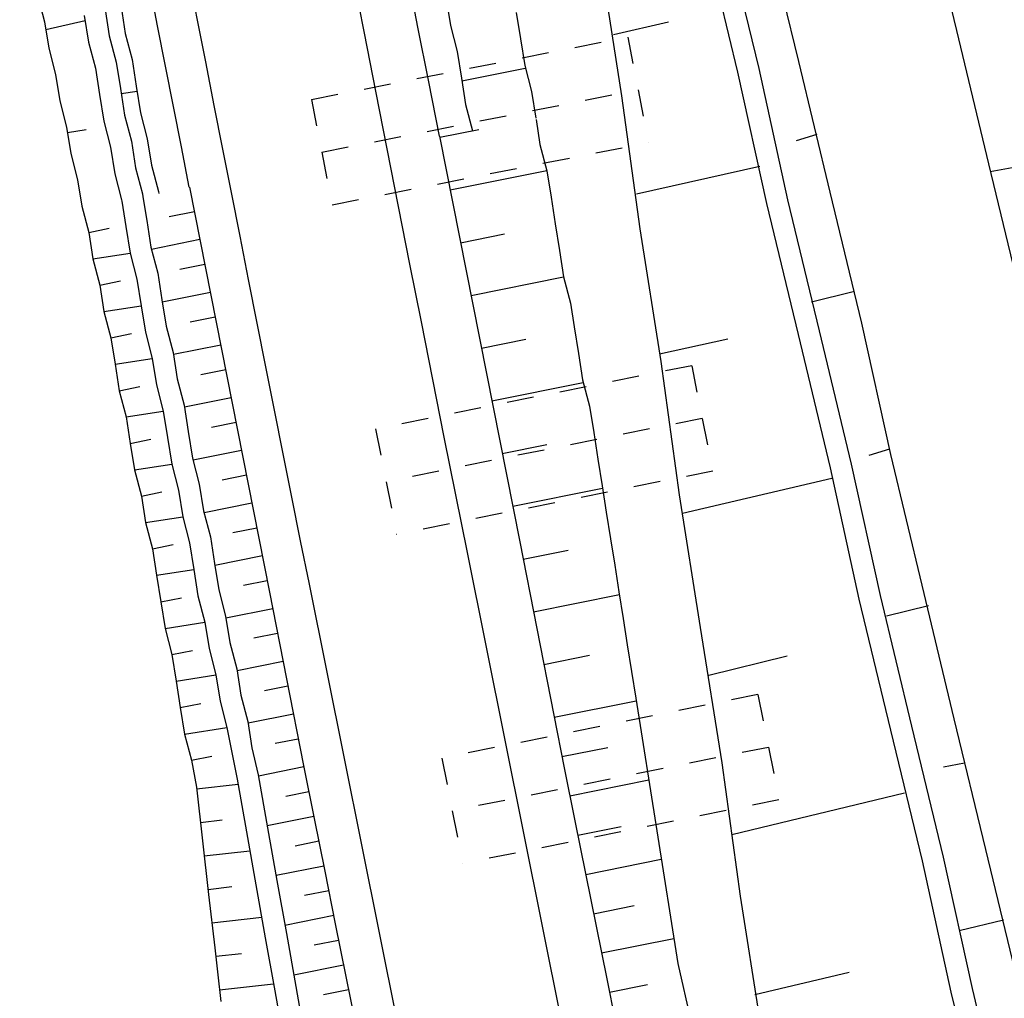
# Model space of a CAD drawing. Extents: x 447827 to 448299, y 438389 to 439851.
# Tile 49 of 116: x 447981 to 447999, y 439137 to 439155. Entities that reach past the tile are written whole.
import ezdxf

# ---------------------------------------------------------------- set-up
doc = ezdxf.new("R2010")
doc.units = 0
doc.header["$LTSCALE"] = 2
doc.header["$MEASUREMENT"] = 0
for name, pattern in [('ACAD_ISO05W100', [0.5, 0.25, -0.25]), ('AUSGEZOGEN', [0]), ('PUNKTX2', [0.5, 0.25, -0.25])]:
    doc.linetypes.add(name, pattern=pattern)
for name, color, linetype in [('DB-Boeschungen', 15, 'CONTINUOUS'), ('DB-GRABEN', 15, 'AUSGEZOGEN'), ('DB-HZV-Stützscheiben', 15, 'CONTINUOUS'), ('DB-Weg-Boeschungen', 15, 'CONTINUOUS'), ('DB-Wege', 15, 'CONTINUOUS'), ('FBRTOP', 250, 'AUSGEZOGEN')]:
    doc.layers.add(name, color=color, linetype=linetype)

msp = doc.modelspace()

# ---------------------------------------------------------------- linework, layer by layer
at = {"layer": 'DB-Boeschungen', "linetype": 'Continuous'}
for p, q in [((447997.76, 439157.549), (447998.347, 439155.114)), ((447998.347, 439155.114), (447998.943, 439152.63)), ((447998.943, 439152.63), (447999.53, 439150.195)), ((448000.052, 439152.676), (447998.969, 439152.482))]:
    msp.add_line(p, q, dxfattribs=at)
at = {"layer": 'DB-GRABEN', "linetype": 'Continuous'}
for p, q in [((447994.815, 439156.972), (447995.402, 439154.537)), ((447994.077, 439156.84), (447994.664, 439154.406)), ((447993.683, 439156.77), (447994.27, 439154.335)), ((447991.714, 439156.418), (447992.113, 439153.899)), ((447991.96, 439155.04), (447992.985, 439155.274)), ((447994.664, 439154.406), (447995.202, 439151.962)), ((447995.402, 439154.537), (447995.989, 439152.103)), ((447994.27, 439154.335), (447994.808, 439151.892)), ((447992.113, 439153.899), (447992.454, 439151.421)), ((447995.747, 439153.177), (447995.362, 439153.057)), ((447994.685, 439152.581), (447992.389, 439152.069)), ((447995.989, 439152.103), (447996.576, 439149.668)), ((447994.808, 439151.892), (447995.395, 439149.457)), ((447995.202, 439151.962), (447995.789, 439149.527)), ((447992.454, 439151.421), (447992.844, 439148.951)), ((447996.422, 439150.25), (447995.643, 439150.06)), ((447996.576, 439149.668), (447997.114, 439147.224)), ((447995.395, 439149.457), (447995.991, 439146.973)), ((447995.789, 439149.527), (447996.385, 439147.043)), ((447992.818, 439149.098), (447994.089, 439149.376)), ((447992.844, 439148.951), (447993.185, 439146.472)), ((447997.097, 439147.323), (447996.712, 439147.203)), ((447997.114, 439147.224), (447997.701, 439144.79)), ((447995.991, 439146.973), (447996.529, 439144.53)), ((447996.385, 439147.043), (447996.923, 439144.6)), ((447996.026, 439146.776), (447993.247, 439146.128)), ((447993.185, 439146.472), (447993.576, 439144.002)), ((447997.701, 439144.79), (447998.297, 439142.306)), ((447996.529, 439144.53), (447997.116, 439142.095)), ((447996.923, 439144.6), (447997.51, 439142.165)), ((447997.821, 439144.405), (447997.042, 439144.215)), ((447993.576, 439144.002), (447993.975, 439141.483)), ((447993.734, 439143.116), (447995.193, 439143.478)), ((447998.297, 439142.306), (447998.885, 439139.871)), ((447997.51, 439142.165), (447998.097, 439139.731)), ((447997.116, 439142.095), (447997.703, 439139.66)), ((447993.975, 439141.483), (447994.316, 439139.005)), ((447998.496, 439141.478), (447998.102, 439141.408)), ((447997.376, 439140.922), (447994.163, 439140.145)), ((447998.885, 439139.871), (447999.472, 439137.436)), ((447997.703, 439139.66), (447998.241, 439137.217)), ((447998.097, 439139.731), (447998.635, 439137.287)), ((447994.316, 439139.005), (447994.706, 439136.535)), ((447999.22, 439138.56), (447998.392, 439138.361)), ((447994.592, 439137.175), (447996.346, 439137.589)), ((447998.241, 439137.217), (448000.588, 439127.485)), ((447998.635, 439137.287), (448000.976, 439127.579))]:
    msp.add_line(p, q, dxfattribs=at)
at = {"layer": 'DB-HZV-Stützscheiben', "linetype": 'PUNKTX2'}
for p, q in [((447986.338, 439153.831), (447992.225, 439154.991)), ((447992.225, 439154.991), (447992.611, 439153.029)), ((447986.338, 439153.831), (447986.724, 439151.869)), ((447986.724, 439151.869), (447992.611, 439153.029)), ((447993.416, 439148.876), (447987.533, 439147.698)), ((447993.416, 439148.876), (447993.809, 439146.914)), ((447987.533, 439147.698), (447987.925, 439145.737)), ((447993.809, 439146.914), (447987.925, 439145.737)), ((447994.646, 439142.755), (447988.764, 439141.571)), ((447994.646, 439142.755), (447995.041, 439140.794)), ((447988.764, 439141.571), (447989.159, 439139.61)), ((447995.041, 439140.794), (447989.159, 439139.61))]:
    msp.add_line(p, q, dxfattribs=at)
at = {"layer": 'DB-HZV-Stützscheiben', "linetype": 'ACAD_ISO05W100'}
for p, q in [((447986.531, 439152.85), (447992.418, 439154.01)), ((447993.612, 439147.895), (447987.729, 439146.717)), ((447994.843, 439141.774), (447988.961, 439140.59))]:
    msp.add_line(p, q, dxfattribs=at)
at = {"layer": 'DB-Weg-Boeschungen', "linetype": 'Continuous'}
for p, q in [((447981.243, 439155.762), (447981.371, 439155.276)), ((447988.847, 439155.7), (447988.925, 439155.206)), ((447982.499, 439155.505), (447982.577, 439155.011)), ((447982.795, 439155.552), (447982.874, 439155.058)), ((447982.112, 439155.393), (447982.19, 439154.899)), ((447990.152, 439155.451), (447990.23, 439154.957)), ((447981.371, 439155.276), (447981.449, 439154.782)), ((447982.127, 439155.294), (447981.395, 439155.128)), ((447988.925, 439155.206), (447989.052, 439154.72)), ((447982.577, 439155.011), (447982.705, 439154.525)), ((447982.874, 439155.058), (447983.001, 439154.572)), ((447990.23, 439154.957), (447990.308, 439154.464)), ((447981.449, 439154.782), (447981.577, 439154.296)), ((447982.19, 439154.899), (447982.318, 439154.413)), ((447989.052, 439154.72), (447989.131, 439154.227)), ((447982.318, 439154.413), (447982.396, 439153.919)), ((447982.705, 439154.525), (447982.783, 439154.031)), ((447983.001, 439154.572), (447983.079, 439154.078)), ((447989.138, 439154.177), (447990.316, 439154.414)), ((447990.308, 439154.464), (447990.436, 439153.978)), ((447981.577, 439154.296), (447981.655, 439153.802)), ((447989.131, 439154.227), (447989.209, 439153.733)), ((447982.783, 439154.031), (447982.861, 439153.538)), ((447983.079, 439154.078), (447983.158, 439153.584)), ((447982.396, 439153.919), (447982.474, 439153.426)), ((447983.095, 439153.98), (447982.799, 439153.933)), ((447990.436, 439153.978), (447990.514, 439153.484)), ((447981.655, 439153.802), (447981.783, 439153.316)), ((447989.209, 439153.733), (447989.336, 439153.247)), ((447982.861, 439153.538), (447982.989, 439153.052)), ((447983.158, 439153.584), (447983.285, 439153.098)), ((447981.783, 439153.316), (447981.861, 439152.822)), ((447982.474, 439153.426), (447982.602, 439152.94)), ((447990.519, 439153.454), (447990.592, 439152.99)), ((447981.798, 439153.217), (447982.144, 439153.272)), ((447988.728, 439153.126), (447989.457, 439153.273)), ((447982.602, 439152.94), (447982.68, 439152.446)), ((447982.989, 439153.052), (447983.067, 439152.558)), ((447983.285, 439153.098), (447983.363, 439152.605)), ((447990.592, 439152.99), (447990.72, 439152.504)), ((447981.861, 439152.822), (447981.988, 439152.336)), ((447983.363, 439152.605), (447983.491, 439152.119)), ((447982.68, 439152.446), (447982.807, 439151.96)), ((447983.067, 439152.558), (447983.195, 439152.072)), ((447988.922, 439152.145), (447990.719, 439152.507)), ((447990.72, 439152.504), (447990.798, 439152.01)), ((447981.988, 439152.336), (447982.067, 439151.842)), ((447983.195, 439152.072), (447983.203, 439152.02)), ((447983.203, 439152.02), (447983.273, 439151.578)), ((447983.491, 439152.119), (447983.497, 439152.08)), ((447982.067, 439151.842), (447982.08, 439151.791)), ((447982.067, 439151.842), (447982.194, 439151.356)), ((447982.807, 439151.96), (447982.811, 439151.94)), ((447982.811, 439151.94), (447982.886, 439151.466)), ((447990.798, 439152.01), (447990.876, 439151.516)), ((447984.161, 439151.741), (447983.691, 439151.646)), ((447982.886, 439151.466), (447982.964, 439150.972)), ((447983.273, 439151.578), (447983.351, 439151.084)), ((447990.876, 439151.516), (447990.954, 439151.022)), ((447982.194, 439151.356), (447982.577, 439151.434)), ((447982.194, 439151.356), (447982.272, 439150.863)), ((447989.116, 439151.164), (447989.933, 439151.328)), ((447984.264, 439151.221), (447983.363, 439151.04)), ((447982.272, 439150.863), (447982.964, 439150.972)), ((447982.964, 439150.972), (447983.091, 439150.486)), ((447983.351, 439151.084), (447983.479, 439150.598)), ((447990.954, 439151.022), (447991.033, 439150.528)), ((447982.272, 439150.863), (447982.4, 439150.376)), ((447984.355, 439150.76), (447983.888, 439150.666)), ((447983.479, 439150.598), (447983.557, 439150.104)), ((447982.4, 439150.376), (447982.783, 439150.454)), ((447982.4, 439150.376), (447982.478, 439149.883)), ((447983.091, 439150.486), (447983.17, 439149.992)), ((447989.31, 439150.183), (447991.032, 439150.53)), ((447991.033, 439150.528), (447991.16, 439150.042)), ((447984.458, 439150.24), (447983.564, 439150.06)), ((447983.557, 439150.104), (447983.635, 439149.61)), ((447991.16, 439150.042), (447991.23, 439149.598)), ((447982.478, 439149.883), (447983.17, 439149.992)), ((447982.478, 439149.883), (447982.606, 439149.397)), ((447983.17, 439149.992), (447983.248, 439149.498)), ((447984.549, 439149.779), (447984.085, 439149.685)), ((447982.606, 439149.397), (447982.989, 439149.474)), ((447983.248, 439149.498), (447983.375, 439149.012)), ((447983.635, 439149.61), (447983.763, 439149.124)), ((447991.23, 439149.598), (447991.309, 439149.104)), ((447982.606, 439149.397), (447982.684, 439148.903)), ((447989.504, 439149.202), (447990.328, 439149.368)), ((447983.763, 439149.124), (447983.841, 439148.63)), ((447984.651, 439149.259), (447983.769, 439149.082)), ((447991.309, 439149.104), (447991.387, 439148.61)), ((447982.684, 439148.903), (447983.375, 439149.012)), ((447982.684, 439148.903), (447982.762, 439148.409)), ((447983.375, 439149.012), (447983.454, 439148.518)), ((447984.743, 439148.798), (447984.283, 439148.705)), ((447983.841, 439148.63), (447983.968, 439148.144)), ((447989.698, 439148.221), (447991.399, 439148.563)), ((447991.387, 439148.61), (447991.514, 439148.124)), ((447982.762, 439148.409), (447983.145, 439148.486)), ((447982.762, 439148.409), (447982.89, 439147.923)), ((447983.454, 439148.518), (447983.581, 439148.032)), ((447984.845, 439148.278), (447983.975, 439148.103)), ((447982.89, 439147.923), (447983.581, 439148.032)), ((447983.581, 439148.032), (447983.659, 439147.539)), ((447983.968, 439148.144), (447984.047, 439147.65)), ((447991.514, 439148.124), (447991.593, 439147.63)), ((447982.89, 439147.923), (447982.968, 439147.429)), ((447984.936, 439147.817), (447984.48, 439147.725)), ((447984.047, 439147.65), (447984.125, 439147.157)), ((447991.593, 439147.63), (447991.671, 439147.137)), ((447982.968, 439147.429), (447983.351, 439147.506)), ((447983.659, 439147.539), (447983.738, 439147.045)), ((447982.968, 439147.429), (447983.046, 439146.935)), ((447985.039, 439147.297), (447984.136, 439147.115)), ((447989.892, 439147.24), (447990.722, 439147.407)), ((447984.125, 439147.157), (447984.252, 439146.671)), ((447991.671, 439147.137), (447991.749, 439146.643)), ((447983.046, 439146.935), (447983.738, 439147.045)), ((447983.046, 439146.935), (447983.174, 439146.449)), ((447983.738, 439147.045), (447983.865, 439146.559)), ((447985.13, 439146.836), (447984.677, 439146.744)), ((447983.174, 439146.449), (447983.557, 439146.526)), ((447983.865, 439146.559), (447983.943, 439146.065)), ((447984.252, 439146.671), (447984.331, 439146.177)), ((447990.086, 439146.259), (447991.757, 439146.595)), ((447991.749, 439146.643), (447991.827, 439146.149)), ((447983.174, 439146.449), (447983.252, 439145.955)), ((447984.331, 439146.177), (447984.458, 439145.691)), ((447985.233, 439146.316), (447984.341, 439146.136)), ((447991.827, 439146.149), (447991.905, 439145.655)), ((447983.252, 439145.955), (447983.943, 439146.065)), ((447983.943, 439146.065), (447984.071, 439145.579)), ((447983.252, 439145.955), (447983.38, 439145.469)), ((447985.324, 439145.855), (447984.875, 439145.764)), ((447984.458, 439145.691), (447984.536, 439145.197)), ((447991.905, 439145.655), (447991.984, 439145.161)), ((447983.38, 439145.469), (447983.763, 439145.547)), ((447983.38, 439145.469), (447983.458, 439144.975)), ((447984.071, 439145.579), (447984.149, 439145.085)), ((447990.279, 439145.278), (447991.117, 439145.446)), ((447985.427, 439145.335), (447984.543, 439145.157)), ((447983.458, 439144.975), (447984.149, 439145.085)), ((447984.149, 439145.085), (447984.227, 439144.591)), ((447984.536, 439145.197), (447984.615, 439144.703)), ((447991.984, 439145.161), (447992.062, 439144.667)), ((447983.458, 439144.975), (447983.536, 439144.482)), ((447985.518, 439144.874), (447985.072, 439144.784)), ((447984.615, 439144.703), (447984.742, 439144.217)), ((447983.536, 439144.482), (447983.919, 439144.559)), ((447984.227, 439144.591), (447984.355, 439144.105)), ((447990.471, 439144.296), (447992.07, 439144.618)), ((447992.062, 439144.667), (447992.14, 439144.173)), ((447983.536, 439144.482), (447983.614, 439143.988)), ((447985.62, 439144.354), (447984.748, 439144.178)), ((447984.742, 439144.217), (447984.82, 439143.723)), ((447992.14, 439144.173), (447992.218, 439143.68)), ((447983.614, 439143.988), (447984.355, 439144.105)), ((447983.614, 439143.988), (447983.742, 439143.502)), ((447984.355, 439144.105), (447984.433, 439143.611)), ((447985.71, 439143.892), (447985.27, 439143.803)), ((447984.433, 439143.611), (447984.561, 439143.125)), ((447984.82, 439143.723), (447984.948, 439143.237)), ((447992.218, 439143.68), (447992.296, 439143.186)), ((447983.742, 439143.502), (447984.125, 439143.579)), ((447983.742, 439143.502), (447983.82, 439143.008)), ((447990.663, 439143.315), (447991.512, 439143.486)), ((447984.948, 439143.237), (447985.026, 439142.743)), ((447985.812, 439143.372), (447984.954, 439143.2)), ((447983.82, 439143.008), (447984.561, 439143.125)), ((447984.561, 439143.125), (447984.639, 439142.631)), ((447992.296, 439143.186), (447992.375, 439142.692)), ((447983.82, 439143.008), (447983.898, 439142.514)), ((447985.902, 439142.911), (447985.467, 439142.823)), ((447985.026, 439142.743), (447985.154, 439142.257)), ((447992.375, 439142.692), (447993.157, 439137.753)), ((447983.898, 439142.514), (447984.281, 439142.591)), ((447983.898, 439142.514), (447983.976, 439142.02)), ((447984.639, 439142.631), (447984.767, 439142.145)), ((447990.855, 439142.334), (447992.383, 439142.641)), ((447986.004, 439142.391), (447985.16, 439142.221)), ((447983.976, 439142.02), (447984.767, 439142.145)), ((447984.767, 439142.145), (447984.956, 439141.184)), ((447985.154, 439142.257), (447985.232, 439141.763)), ((447983.976, 439142.02), (447984.104, 439141.534)), ((447985.232, 439141.763), (447985.348, 439141.263)), ((447986.094, 439141.929), (447985.664, 439141.843)), ((447991.002, 439141.602), (447991.857, 439141.774)), ((447984.104, 439141.534), (447984.487, 439141.611)), ((447984.104, 439141.534), (447984.198, 439141.031)), ((447986.196, 439141.41), (447985.352, 439141.24)), ((447985.348, 439141.263), (447985.523, 439140.278)), ((447984.198, 439141.031), (447984.312, 439140.034)), ((447984.201, 439141), (447984.973, 439141.088)), ((447984.956, 439141.184), (447985.131, 439140.199)), ((447991.15, 439140.871), (447992.616, 439141.167)), ((447986.289, 439140.948), (447985.862, 439140.862)), ((447986.382, 439140.487), (447985.517, 439140.313)), ((447984.272, 439140.377), (447984.678, 439140.423)), ((447991.297, 439140.14), (447992.101, 439140.302)), ((447985.131, 439140.199), (447985.306, 439139.214)), ((447985.523, 439140.278), (447985.698, 439139.293)), ((447984.312, 439140.034), (447984.425, 439139.037)), ((447986.474, 439140.026), (447986.037, 439139.938)), ((447984.344, 439139.754), (447985.193, 439139.851)), ((447986.567, 439139.565), (447985.681, 439139.387)), ((447991.444, 439139.409), (447992.85, 439139.692)), ((447985.306, 439139.214), (447985.481, 439138.229)), ((447985.698, 439139.293), (447985.873, 439138.308)), ((447984.415, 439139.131), (447984.859, 439139.182)), ((447984.425, 439139.037), (447984.539, 439138.04)), ((447986.66, 439139.104), (447986.212, 439139.014)), ((447991.591, 439138.678), (447992.345, 439138.83)), ((447986.753, 439138.643), (447985.846, 439138.461)), ((447984.486, 439138.508), (447985.413, 439138.614)), ((447985.873, 439138.308), (447986.048, 439137.323)), ((447985.481, 439138.229), (447985.656, 439137.244)), ((447986.846, 439138.182), (447986.387, 439138.09)), ((447991.738, 439137.947), (447993.083, 439138.218)), ((447984.539, 439138.04), (447984.597, 439137.541)), ((447984.557, 439137.885), (447985.04, 439137.94)), ((447986.939, 439137.721), (447986.011, 439137.534)), ((447993.157, 439137.753), (447993.499, 439136.273)), ((447984.597, 439137.541), (447984.651, 439137.042)), ((447984.628, 439137.264), (447985.633, 439137.374)), ((447991.886, 439137.216), (447992.591, 439137.358)), ((447985.656, 439137.244), (447985.831, 439136.26)), ((447986.048, 439137.323), (447986.223, 439136.339)), ((447987.031, 439137.26), (447986.562, 439137.166))]:
    msp.add_line(p, q, dxfattribs=at)
at = {"layer": 'DB-Wege', "linetype": 'Continuous'}
for p, q in [((447988.724, 439153.148), (447990.217, 439145.596)), ((447984.071, 439152.197), (447985.56, 439144.66)), ((447990.217, 439145.596), (447990.848, 439142.37)), ((447989.236, 439145.399), (447991.459, 439134.341)), ((447986.295, 439144.808), (447988.52, 439133.741)), ((447985.56, 439144.66), (447986.191, 439141.433)), ((447990.848, 439142.37), (447991.045, 439141.39)), ((447986.191, 439141.433), (447986.389, 439140.452)), ((447991.045, 439141.39), (447991.243, 439140.409)), ((447986.389, 439140.452), (447986.586, 439139.472)), ((447991.243, 439140.409), (447991.44, 439139.429)), ((447986.586, 439139.472), (447986.783, 439138.492)), ((447991.44, 439139.429), (447991.637, 439138.449)), ((447986.783, 439138.492), (447986.981, 439137.511)), ((447991.637, 439138.449), (447991.835, 439137.468)), ((447986.981, 439137.511), (447987.178, 439136.531)), ((447991.835, 439137.468), (447992.032, 439136.488))]:
    msp.add_line(p, q, dxfattribs=at)
for major_axis, start_param, end_param in [((-399.71, 1957.099), 1.497585, 1.563819), ((-399.924, 1958.076), 1.497578, 1.567665), ((-400.653, 1961.755), 1.51487, 1.563839), ((-400.526, 1961.015), 1.514858, 1.567664)]:
    msp.add_ellipse((449948.555, 439539.19), major_axis=major_axis, ratio=1, start_param=start_param, end_param=end_param, dxfattribs=at)
at = {"layer": 'FBRTOP'}
for points in [[(448034.372, 439384.926, -0.000001), (448050.087, 439286.169, -0.000002), (448057.944, 439236.79), (448081.515, 439088.654, 0.000001), (448091.337, 439026.931, -0.000001), (448101.158, 438965.207, -0.000001), (448105.087, 438940.518, 0.000002), (448109.015, 438915.828, 0.000007), (448110.98, 438903.483, -0.000017)], [(448068.197, 439390.308, -0.000001), (448083.912, 439291.551, -0.000002), (448091.769, 439242.172), (448115.34, 439094.036, 0.000001), (448125.161, 439032.313, -0.000001), (448134.983, 438970.589, -0.000001), (448138.911, 438945.9, 0.000002), (448142.84, 438921.21, 0.000007), (448144.804, 438908.866, -0.000017)]]:
    msp.add_lwpolyline(points, format="xyb", dxfattribs=at)

doc.saveas('drawing.dxf')
